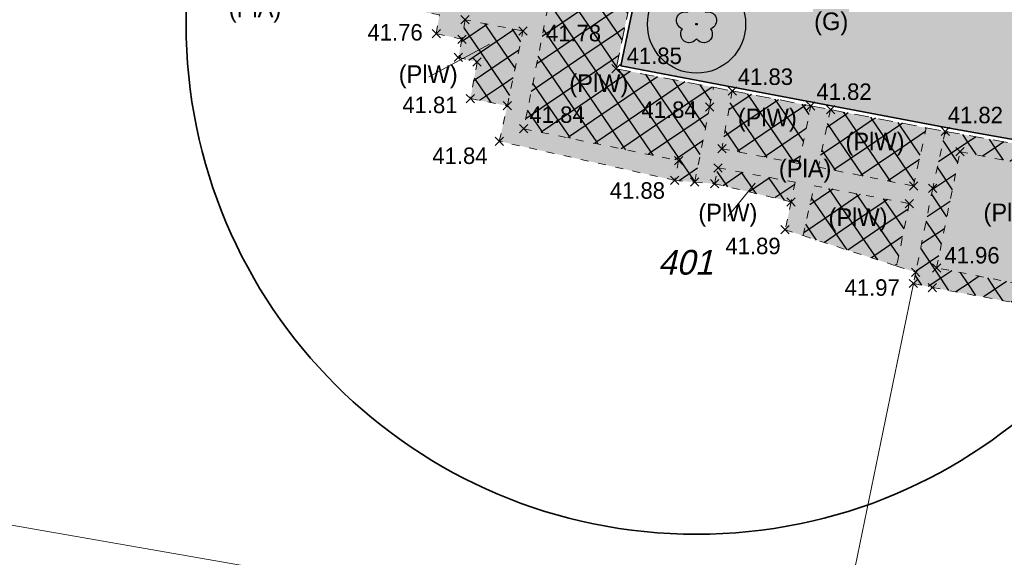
# Model space of a CAD drawing. Extents: x 353221 to 353633, y 5707812 to 5707954.
# Tile 8 of 35: x 353409 to 353434, y 5707860 to 5707873. Entities that reach past the tile are written whole.
import ezdxf

# ---------------------------------------------------------------- set-up
doc = ezdxf.new("R2010")
doc.units = 0
doc.header["$MEASUREMENT"] = 0
doc.linetypes.add('LINE_LT_6', pattern=[0.62, 0.37, -0.25])
doc.linetypes.add('LINE_LT_7', pattern=[0.45, 0.2, -0.25])
for name, color, linetype in [('ALK', 7, 'Continuous'), ('Beschriftung-Punkte', 7, 'Continuous'), ('Bordstein', 7, 'Continuous'), ('Bäume', 7, 'Continuous'), ('Oberfläche', 7, 'Continuous'), ('Punkte_Geh- und Radweg', 7, 'Continuous'), ('Topographie', 7, 'Continuous'), ('ZL_Linien', 7, 'Continuous'), ('ZZF_Betonplatten', 7, 'Continuous'), ('ZZF_Grünfläche', 7, 'Continuous'), ('ZZL_Zuweisungslinie Flächen', 7, 'Continuous')]:
    doc.layers.add(name, color=color, linetype=linetype)
doc.styles.add('2001', font='txt', dxfattribs={"oblique": 13.5, "height": 1})
doc.styles.add('2009', font='txt', dxfattribs={"height": 1})
doc.styles.add('59', font='txt', dxfattribs={"height": 1})

# ---------------------------------------------------------------- blocks, each defined once
blk = doc.blocks.new('609')
at = {"color": 7, "lineweight": 25, "true_color": 0xffffff}
for p, q in [((0, 0), (-0.53033, 0.53033)), ((-0.53033, -0.53033), (0.53033, 0.53033)), ((0, 0), (0.53033, -0.53033))]:
    blk.add_line(p, q, dxfattribs=at)
blk = doc.blocks.new('90024')
at = {"color": 3, "lineweight": 25, "true_color": 0x00ff00}
blk.add_lwpolyline([(-0.440994, 0.606651, -1.005342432), (0.440994, 0.606651, -0.999998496), (0.713109, -0.232323, -1.043504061), (0, -0.75, -1.043504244), (-0.713109, -0.232323, -0.999998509), (-0.440994, 0.606651)], format="xyb", close=True, dxfattribs=at)
blk.add_circle((0, 0), 0.039, dxfattribs=at)

msp = doc.modelspace()

# ---------------------------------------------------------------- hatches: boundary and pattern name
at = {"layer": 'ZZF_Betonplatten', "true_color": 0x96c8ff}
h = msp.add_hatch(color=151, dxfattribs=at)
h.paths.add_polyline_path([(353424.254, 5707875.755), (353424.151, 5707875.258), (353422.595, 5707875.54), (353421.636, 5707870.697), (353425.576, 5707869.887), (353425.481, 5707869.383), (353421.011, 5707870.38), (353421.217, 5707871.283), (353421.612, 5707873.191), (353420.14, 5707873.475), (353420.058, 5707872.979), (353419.407, 5707873.123), (353419.488, 5707873.598), (353413.166, 5707874.83), (353413.235, 5707875.312), (353414.359, 5707875.106), (353414.74, 5707877.07), (353413.258, 5707877.35), (353413.354, 5707877.85), (353418.056, 5707876.949)])
h.paths.add_polyline_path([(353415.231, 5707876.97), (353414.86, 5707875.007), (353419.27, 5707874.166), (353419.645, 5707876.129)])
for points in [[(353425.989, 5707869.341), (353426.368, 5707871.255), (353426.466, 5707871.755), (353423.986, 5707872.226), (353424.703, 5707875.669), (353424.254, 5707875.755), (353424.151, 5707875.258), (353422.595, 5707875.54), (353421.636, 5707870.697), (353425.576, 5707869.887), (353425.481, 5707869.383)], [(353420.058, 5707872.979), (353419.968, 5707872.518), (353420.447, 5707872.398), (353420.275, 5707871.468), (353421.217, 5707871.283), (353421.612, 5707873.191), (353420.14, 5707873.475)], [(353428.443, 5707868.836), (353428.288, 5707868.124), (353428.75, 5707867.974), (353429.026, 5707869.245), (353431.452, 5707868.792), (353431.131, 5707867.2), (353431.619, 5707867.041), (353432.051, 5707869.184), (353432.368, 5707870.63), (353431.885, 5707870.722), (353431.56, 5707869.24), (353429.13, 5707869.721), (353429.449, 5707871.186), (353428.945, 5707871.282), (353428.643, 5707869.813), (353426.679, 5707870.191), (353426.943, 5707871.664), (353426.466, 5707871.755), (353426.368, 5707871.255), (353425.989, 5707869.341), (353426.496, 5707869.296), (353426.581, 5707869.702), (353428.545, 5707869.335)], [(353426.943, 5707871.664), (353428.945, 5707871.282), (353428.643, 5707869.813), (353426.679, 5707870.191)], [(353429.449, 5707871.186), (353431.885, 5707870.722), (353431.56, 5707869.24), (353429.13, 5707869.721)], [(353434.217, 5707869.826), (353435.7, 5707869.537), (353435.11, 5707866.573), (353432.147, 5707867.154), (353432.746, 5707870.113)], [(353426.496, 5707869.296), (353428.443, 5707868.836), (353428.545, 5707869.335), (353426.581, 5707869.702)], [(353428.75, 5707867.974), (353429.026, 5707869.245), (353431.452, 5707868.792), (353431.131, 5707867.2)]]:
    msp.add_hatch(color=151, dxfattribs=at).paths.add_polyline_path(points)
at = {"layer": 'ZZF_Betonplatten', "true_color": 0x00ffff}
h = msp.add_hatch(dxfattribs=at)
h.set_pattern_fill('STRATIS_AreaStyle_Complicate135', color=4, style=0, pattern_type=2)
h.set_pattern_definition([(-145.761, (353421.636, 5707875.7553), (-0.132027, -0.694672), [0, 0, 1])])
h.paths.add_polyline_path([(353425.989, 5707869.341), (353426.368, 5707871.255), (353426.466, 5707871.755), (353423.986, 5707872.226), (353424.703, 5707875.669), (353424.254, 5707875.755), (353424.151, 5707875.258), (353422.595, 5707875.54), (353421.636, 5707870.697), (353425.576, 5707869.887), (353425.481, 5707869.383)])
h = msp.add_hatch(dxfattribs=at)
h.set_pattern_fill('STRATIS_AreaStyle_Complicate136', color=4, style=0, pattern_type=2)
h.set_pattern_definition([(-235.761, (353421.636, 5707875.7553), (-0.694672, 0.132027), [0, 0, 1])])
h.paths.add_polyline_path([(353425.989, 5707869.341), (353426.368, 5707871.255), (353426.466, 5707871.755), (353423.986, 5707872.226), (353424.703, 5707875.669), (353424.254, 5707875.755), (353424.151, 5707875.258), (353422.595, 5707875.54), (353421.636, 5707870.697), (353425.576, 5707869.887), (353425.481, 5707869.383)])
h = msp.add_hatch(dxfattribs=at)
h.set_pattern_fill('STRATIS_AreaStyle_Complicate133', color=4, style=0, pattern_type=2)
h.set_pattern_definition([(-325.92, (353419.968, 5707873.475), (0.133955, 0.6943), [0, 0, 1])])
h.paths.add_polyline_path([(353420.058, 5707872.979), (353419.968, 5707872.518), (353420.447, 5707872.398), (353420.275, 5707871.468), (353421.217, 5707871.283), (353421.612, 5707873.191), (353420.14, 5707873.475)])
h = msp.add_hatch(dxfattribs=at)
h.set_pattern_fill('STRATIS_AreaStyle_Complicate134', color=4, style=0, pattern_type=2)
h.set_pattern_definition([(-415.92, (353419.968, 5707873.475), (0.6943, -0.133955), [0, 0, 1])])
h.paths.add_polyline_path([(353420.058, 5707872.979), (353419.968, 5707872.518), (353420.447, 5707872.398), (353420.275, 5707871.468), (353421.217, 5707871.283), (353421.612, 5707873.191), (353420.14, 5707873.475)])
h = msp.add_hatch(dxfattribs=at)
h.set_pattern_fill('STRATIS_AreaStyle_Complicate137', color=4, style=0, pattern_type=2)
h.set_pattern_definition([(-145.791, (353426.679, 5707871.664), (-0.13239, -0.6946), [0, 0, 1])])
h.paths.add_polyline_path([(353426.943, 5707871.664), (353428.945, 5707871.282), (353428.643, 5707869.813), (353426.679, 5707870.191)])
h = msp.add_hatch(dxfattribs=at)
h.set_pattern_fill('STRATIS_AreaStyle_Complicate138', color=4, style=0, pattern_type=2)
h.set_pattern_definition([(-235.791, (353426.679, 5707871.664), (-0.6946, 0.13239), [0, 0, 1])])
h.paths.add_polyline_path([(353426.943, 5707871.664), (353428.945, 5707871.282), (353428.643, 5707869.813), (353426.679, 5707870.191)])
h = msp.add_hatch(dxfattribs=at)
h.set_pattern_fill('STRATIS_AreaStyle_Complicate143', color=4, style=0, pattern_type=2)
h.set_pattern_definition([(-145.791, (353429.1299, 5707871.18636), (-0.13239, -0.6946), [0, 0, 1])])
h.paths.add_polyline_path([(353429.449, 5707871.186), (353431.885, 5707870.722), (353431.56, 5707869.24), (353429.13, 5707869.721)])
h = msp.add_hatch(dxfattribs=at)
h.set_pattern_fill('STRATIS_AreaStyle_Complicate144', color=4, style=0, pattern_type=2)
h.set_pattern_definition([(-235.791, (353429.1299, 5707871.18636), (-0.6946, 0.13239), [0, 0, 1])])
h.paths.add_polyline_path([(353429.449, 5707871.186), (353431.885, 5707870.722), (353431.56, 5707869.24), (353429.13, 5707869.721)])
at = {"layer": 'ZZF_Betonplatten', "true_color": 0x96c8ff}
h = msp.add_hatch(color=151, dxfattribs=at)
h.paths.add_polyline_path([(353440.593, 5707868.583), (353440.695, 5707869.048), (353446.5, 5707867.892), (353452.067, 5707866.784), (353453.038, 5707866.591), (353453.426, 5707868.631), (353453.914, 5707868.518), (353453.536, 5707866.539), (353454.347, 5707866.384), (353456.529, 5707865.967), (353456.978, 5707868.444), (353457.476, 5707868.348), (353457.108, 5707866.341), (353456.24, 5707861.908), (353452.798, 5707862.598), (353452.3, 5707862.679), (353449.358, 5707863.253), (353448.838, 5707863.359), (353447.171, 5707863.702), (353442.191, 5707864.67), (353435.385, 5707866.033), (353432.043, 5707866.652), (353431.558, 5707866.755), (353431.619, 5707867.041), (353432.051, 5707869.184), (353432.368, 5707870.63), (353434.322, 5707870.286), (353434.217, 5707869.826), (353432.746, 5707870.113), (353432.147, 5707867.154), (353435.11, 5707866.573), (353435.7, 5707869.537), (353436.185, 5707869.464), (353435.596, 5707866.485), (353438.567, 5707865.915), (353439.151, 5707868.871), (353439.637, 5707868.78), (353439.08, 5707865.807), (353442.014, 5707865.223), (353442.62, 5707868.161)])
h.paths.add_polyline_path([(353445.494, 5707864.565), (353442.521, 5707865.13), (353443.094, 5707868.079), (353446.038, 5707867.482), (353445.677, 5707865.548)])
at = {"layer": 'ZZF_Betonplatten', "true_color": 0x00ffff}
h = msp.add_hatch(dxfattribs=at)
h.set_pattern_fill('STRATIS_AreaStyle_Complicate145', color=4, style=0, pattern_type=2)
h.set_pattern_definition([(-146.2625, (353431.55783, 5707870.63), (-0.138101, -0.69349), [0, 0, 1])])
h.paths.add_polyline_path([(353440.593, 5707868.583), (353440.695, 5707869.048), (353446.5, 5707867.892), (353452.067, 5707866.784), (353453.038, 5707866.591), (353453.426, 5707868.631), (353453.914, 5707868.518), (353453.536, 5707866.539), (353454.347, 5707866.384), (353456.529, 5707865.967), (353456.978, 5707868.444), (353457.476, 5707868.348), (353457.108, 5707866.341), (353456.24, 5707861.908), (353452.798, 5707862.598), (353452.3, 5707862.679), (353449.358, 5707863.253), (353448.838, 5707863.359), (353447.171, 5707863.702), (353442.191, 5707864.67), (353435.385, 5707866.033), (353432.043, 5707866.652), (353431.558, 5707866.755), (353431.619, 5707867.041), (353432.051, 5707869.184), (353432.368, 5707870.63), (353434.322, 5707870.286), (353434.217, 5707869.826), (353432.746, 5707870.113), (353432.147, 5707867.154), (353435.11, 5707866.573), (353435.7, 5707869.537), (353436.185, 5707869.464), (353435.596, 5707866.485), (353438.567, 5707865.915), (353439.151, 5707868.871), (353439.637, 5707868.78), (353439.08, 5707865.807), (353442.014, 5707865.223), (353442.62, 5707868.161)])
h.paths.add_polyline_path([(353445.494, 5707864.565), (353442.521, 5707865.13), (353443.094, 5707868.079), (353446.038, 5707867.482), (353445.677, 5707865.548)])
h = msp.add_hatch(dxfattribs=at)
h.set_pattern_fill('STRATIS_AreaStyle_Complicate146', color=4, style=0, pattern_type=2)
h.set_pattern_definition([(-236.2625, (353431.55783, 5707870.63), (-0.69349, 0.138101), [0, 0, 1])])
h.paths.add_polyline_path([(353440.593, 5707868.583), (353440.695, 5707869.048), (353446.5, 5707867.892), (353452.067, 5707866.784), (353453.038, 5707866.591), (353453.426, 5707868.631), (353453.914, 5707868.518), (353453.536, 5707866.539), (353454.347, 5707866.384), (353456.529, 5707865.967), (353456.978, 5707868.444), (353457.476, 5707868.348), (353457.108, 5707866.341), (353456.24, 5707861.908), (353452.798, 5707862.598), (353452.3, 5707862.679), (353449.358, 5707863.253), (353448.838, 5707863.359), (353447.171, 5707863.702), (353442.191, 5707864.67), (353435.385, 5707866.033), (353432.043, 5707866.652), (353431.558, 5707866.755), (353431.619, 5707867.041), (353432.051, 5707869.184), (353432.368, 5707870.63), (353434.322, 5707870.286), (353434.217, 5707869.826), (353432.746, 5707870.113), (353432.147, 5707867.154), (353435.11, 5707866.573), (353435.7, 5707869.537), (353436.185, 5707869.464), (353435.596, 5707866.485), (353438.567, 5707865.915), (353439.151, 5707868.871), (353439.637, 5707868.78), (353439.08, 5707865.807), (353442.014, 5707865.223), (353442.62, 5707868.161)])
h.paths.add_polyline_path([(353445.494, 5707864.565), (353442.521, 5707865.13), (353443.094, 5707868.079), (353446.038, 5707867.482), (353445.677, 5707865.548)])
h = msp.add_hatch(dxfattribs=at)
h.set_pattern_fill('STRATIS_AreaStyle_Complicate139', color=4, style=0, pattern_type=2)
h.set_pattern_definition([(-145.582, (353426.496, 5707869.702), (-0.12986, -0.69508), [0, 0, 1])])
h.paths.add_polyline_path([(353426.496, 5707869.296), (353428.443, 5707868.836), (353428.545, 5707869.335), (353426.581, 5707869.702)])
h = msp.add_hatch(dxfattribs=at)
h.set_pattern_fill('STRATIS_AreaStyle_Complicate140', color=4, style=0, pattern_type=2)
h.set_pattern_definition([(-235.582, (353426.496, 5707869.702), (-0.69508, 0.12986), [0, 0, 1])])
h.paths.add_polyline_path([(353426.496, 5707869.296), (353428.443, 5707868.836), (353428.545, 5707869.335), (353426.581, 5707869.702)])
h = msp.add_hatch(dxfattribs=at)
h.set_pattern_fill('STRATIS_AreaStyle_Complicate141', color=4, style=0, pattern_type=2)
h.set_pattern_definition([(-145.582, (353428.74965, 5707869.24515), (-0.129855, -0.69508), [0, 0, 1])])
h.paths.add_polyline_path([(353428.75, 5707867.974), (353429.026, 5707869.245), (353431.452, 5707868.792), (353431.131, 5707867.2)])
h = msp.add_hatch(dxfattribs=at)
h.set_pattern_fill('STRATIS_AreaStyle_Complicate142', color=4, style=0, pattern_type=2)
h.set_pattern_definition([(-235.582, (353428.74965, 5707869.24515), (-0.69508, 0.129855), [0, 0, 1])])
h.paths.add_polyline_path([(353428.75, 5707867.974), (353429.026, 5707869.245), (353431.452, 5707868.792), (353431.131, 5707867.2)])
at = {"layer": 'ZZF_Grünfläche', "true_color": 0xa0ffa0}
msp.add_hatch(color=81, dxfattribs=at).paths.add_polyline_path([(353433.246, 5707874.006), (353434.899, 5707873.686), (353434.243, 5707870.401), (353432.386, 5707870.728), (353429.468, 5707871.285), (353426.962, 5707871.762), (353424.105, 5707872.305), (353424.801, 5707875.65), (353428.641, 5707874.902), (353432.021, 5707874.268)])

# ---------------------------------------------------------------- linework, layer by layer
at = {"layer": 'Bordstein', "color": 1, "linetype": 'LINE_LT_6', "lineweight": 13, "true_color": 0xff0000}
for p, q in [((353426.466, 5707871.755, 41.824), (353426.943, 5707871.664, 41.833)), ((353426.943, 5707871.664, 41.833), (353428.945, 5707871.282, 41.823)), ((353428.945, 5707871.282, 41.823), (353429.449, 5707871.186, 41.832)), ((353429.449, 5707871.186, 41.832), (353431.885, 5707870.722, 41.82)), ((353431.885, 5707870.722, 41.82), (353432.368, 5707870.63, 41.819)), ((353432.368, 5707870.63, 41.819), (353434.322, 5707870.286, 41.85))]:
    msp.add_line(p, q, dxfattribs=at)
msp.add_polyline3d([(353424.703, 5707875.669, 41.68), (353423.986, 5707872.226, 41.849), (353426.466, 5707871.755, 41.824)], dxfattribs=at)
at = {"layer": 'Bordstein', "color": 1, "lineweight": 35, "true_color": 0xff0000}
msp.add_polyline3d([(353424.801, 5707875.65, 41.68), (353424.105, 5707872.305, 41.849), (353426.962, 5707871.762, 41.833), (353429.468, 5707871.285, 41.832), (353432.386, 5707870.728, 41.819), (353434.243, 5707870.401, 41.85), (353434.899, 5707873.686, 41.756), (353433.246, 5707874.006, 41.792)], dxfattribs=at)
at = {"layer": 'Bäume', "color": 3, "lineweight": 35, "true_color": 0x00ff00}
msp.add_circle((353426.034, 5707873.364), 13, dxfattribs=at)
at = {"layer": 'Bäume', "color": 3, "lineweight": 25, "true_color": 0x00ff00}
msp.add_circle((353426.034, 5707873.364), 1.25, dxfattribs=at)
at = {"layer": 'Topographie', "color": 1, "linetype": 'LINE_LT_7', "lineweight": 13, "true_color": 0xff0000}
for p, q in [((353425.481, 5707869.383, 41.877), (353425.989, 5707869.341, 41.875)), ((353425.989, 5707869.341, 41.875), (353426.496, 5707869.296, 41.865)), ((353428.443, 5707868.836, 41.877), (353426.496, 5707869.296, 41.865)), ((353428.75, 5707867.974, 41.898), (353431.131, 5707867.2, 41.945)), ((353431.131, 5707867.2, 41.945), (353431.619, 5707867.041, 41.955))]:
    msp.add_line(p, q, dxfattribs=at)
for points in [[(353424.254, 5707875.755, 41.692), (353424.151, 5707875.258, 41.745), (353422.595, 5707875.54, 41.711), (353421.636, 5707870.697, 41.845), (353425.576, 5707869.887, 41.858), (353425.481, 5707869.383, 41.877)], [(353420.058, 5707872.979, 41.771), (353419.407, 5707873.123, 41.758), (353419.488, 5707873.598, 41.762), (353413.166, 5707874.83, 41.735)], [(353421.217, 5707871.283, 41.811), (353421.612, 5707873.191, 41.777), (353420.14, 5707873.475, 41.751), (353420.058, 5707872.979, 41.771)], [(353420.058, 5707872.979, 41.771), (353419.968, 5707872.518, 41.779), (353420.447, 5707872.398, 41.787), (353420.275, 5707871.468, 41.806), (353421.217, 5707871.283, 41.811)], [(353425.989, 5707869.341, 41.875), (353426.368, 5707871.255, 41.835), (353426.466, 5707871.755, 41.824)], [(353426.943, 5707871.664, 41.833), (353426.679, 5707870.191, 41.856), (353428.643, 5707869.813, 41.855), (353428.945, 5707871.282, 41.823)], [(353425.481, 5707869.383, 41.877), (353421.011, 5707870.38, 41.836), (353421.217, 5707871.283, 41.811)], [(353429.449, 5707871.186, 41.832), (353429.13, 5707869.721, 41.862), (353431.56, 5707869.24, 41.889), (353431.885, 5707870.722, 41.82)], [(353432.368, 5707870.63, 41.819), (353432.051, 5707869.184, 41.888), (353431.619, 5707867.041, 41.955)], [(353435.7, 5707869.537, 41.865), (353435.11, 5707866.573, 41.949), (353432.147, 5707867.154, 41.961), (353432.746, 5707870.113, 41.858), (353434.217, 5707869.826, 41.865)], [(353426.496, 5707869.296, 41.865), (353426.581, 5707869.702, 41.858), (353428.545, 5707869.335, 41.866), (353428.443, 5707868.836, 41.877)], [(353428.75, 5707867.974, 41.898), (353429.026, 5707869.245, 41.872), (353431.452, 5707868.792, 41.913), (353431.131, 5707867.2, 41.945)], [(353428.443, 5707868.836, 41.877), (353428.288, 5707868.124, 41.889), (353428.75, 5707867.974, 41.898)], [(353431.619, 5707867.041, 41.955), (353431.558, 5707866.755, 41.969), (353432.043, 5707866.652, 41.965), (353435.385, 5707866.033, 41.998), (353442.191, 5707864.67, 42.02), (353447.171, 5707863.702, 42.018), (353448.838, 5707863.359, 42.019)]]:
    msp.add_polyline3d(points, dxfattribs=at)
at = {"layer": 'ZL_Linien', "color": 254, "lineweight": 13, "true_color": 0xdcdcdc}
msp.add_polyline3d([(353431.558, 5707866.755, 41.969), (353429.541, 5707856.937, 0), (353375.289, 5707866.412, 0), (353377.748, 5707879.693, 41.685)], dxfattribs=at)
at = {"layer": 'ZZL_Zuweisungslinie Flächen', "color": 7, "lineweight": 13, "true_color": 0xffffff}
for p, q in [((353419.218, 5707872.019), (353420.763, 5707872.85)), ((353426.828, 5707868.465), (353427.527, 5707869.31))]:
    msp.add_line(p, q, dxfattribs=at)

# ---------------------------------------------------------------- block references
at = {"layer": 'Bäume', "xscale": 0.5, "yscale": 0.5, "zscale": 0.5}
msp.add_blockref('90024', (353426.034, 5707873.364), dxfattribs=at)
at = {"layer": 'Punkte_Geh- und Radweg', "xscale": 0.2, "yscale": 0.2, "zscale": 0.2}
for p in [(353420.14, 5707873.475, 41.751), (353421.612, 5707873.191, 41.777), (353419.407, 5707873.123, 41.758), (353420.058, 5707872.979, 41.771), (353419.968, 5707872.518, 41.779), (353420.447, 5707872.398, 41.787), (353423.986, 5707872.226, 41.849), (353420.275, 5707871.468, 41.806), (353426.943, 5707871.664, 41.833), (353421.217, 5707871.283, 41.811), (353426.368, 5707871.255, 41.835), (353428.945, 5707871.282, 41.823), (353429.449, 5707871.186, 41.832), (353421.636, 5707870.697, 41.845), (353432.368, 5707870.63, 41.819), (353421.011, 5707870.38, 41.836), (353426.679, 5707870.191, 41.856), (353432.746, 5707870.113, 41.858), (353425.576, 5707869.887, 41.858), (353426.581, 5707869.702, 41.858), (353425.481, 5707869.383, 41.877), (353425.989, 5707869.341, 41.875), (353426.496, 5707869.296, 41.865), (353431.56, 5707869.24, 41.889), (353432.051, 5707869.184, 41.888), (353428.443, 5707868.836, 41.877), (353431.452, 5707868.792, 41.913), (353428.288, 5707868.124, 41.889), (353431.619, 5707867.041, 41.955), (353432.147, 5707867.154, 41.961), (353431.558, 5707866.755, 41.969), (353432.043, 5707866.652, 41.965)]:
    msp.add_blockref('609', p, dxfattribs=at)

# ---------------------------------------------------------------- texts
at = {"layer": 'ALK', "color": 1, "true_color": 0xff0000, "insert": (353425.756, 5707867.291), "char_height": 0.63, "attachment_point": 5, "line_spacing_factor": 0.959981, "style": '2001'}
msp.add_mtext('401', dxfattribs=at)
at = {"layer": 'Beschriftung-Punkte', "color": 7, "true_color": 0xffffff, "char_height": 0.42, "attachment_point": 1, "line_spacing_factor": 0.959981, "style": '59'}
for s, insert in [('41.76', (353417.654, 5707873.367)), ('41.78', (353422.199, 5707873.347)), ('41.85', (353424.255, 5707872.768)), ('41.83', (353427.086, 5707872.235)), ('41.82', (353429.088, 5707871.853)), ('41.81', (353418.542, 5707871.516)), ('41.84', (353424.632, 5707871.395)), ('41.84', (353421.779, 5707871.268)), ('41.82', (353432.432, 5707871.258)), ('41.84', (353419.306, 5707870.221)), ('41.88', (353423.825, 5707869.335)), ('41.89', (353426.77, 5707867.922)), ('41.96', (353432.347, 5707867.685)), ('41.97', (353429.805, 5707866.862))]:
    msp.add_mtext(s, dxfattribs=dict(at, insert=insert))
at = {"layer": 'Oberfläche', "color": 7, "true_color": 0xffffff, "char_height": 0.45, "attachment_point": 5, "line_spacing_factor": 0.959981, "style": '2009'}
for s, insert in [('(PlA)', (353414.79, 5707873.698)), ('(G)', (353429.464, 5707873.37)), ('(PlW)', (353419.201, 5707872.023)), ('(PlW)', (353423.546, 5707871.792)), ('(PlW)', (353427.837, 5707870.917)), ('(PlW)', (353430.58, 5707870.307)), ('(PlA)', (353428.8, 5707869.617)), ('(PlW)', (353426.832, 5707868.493)), ('(PlA)', (353434.011, 5707868.5)), ('(PlW)', (353430.147, 5707868.38))]:
    msp.add_mtext(s, dxfattribs=dict(at, insert=insert))

doc.saveas('drawing.dxf')
